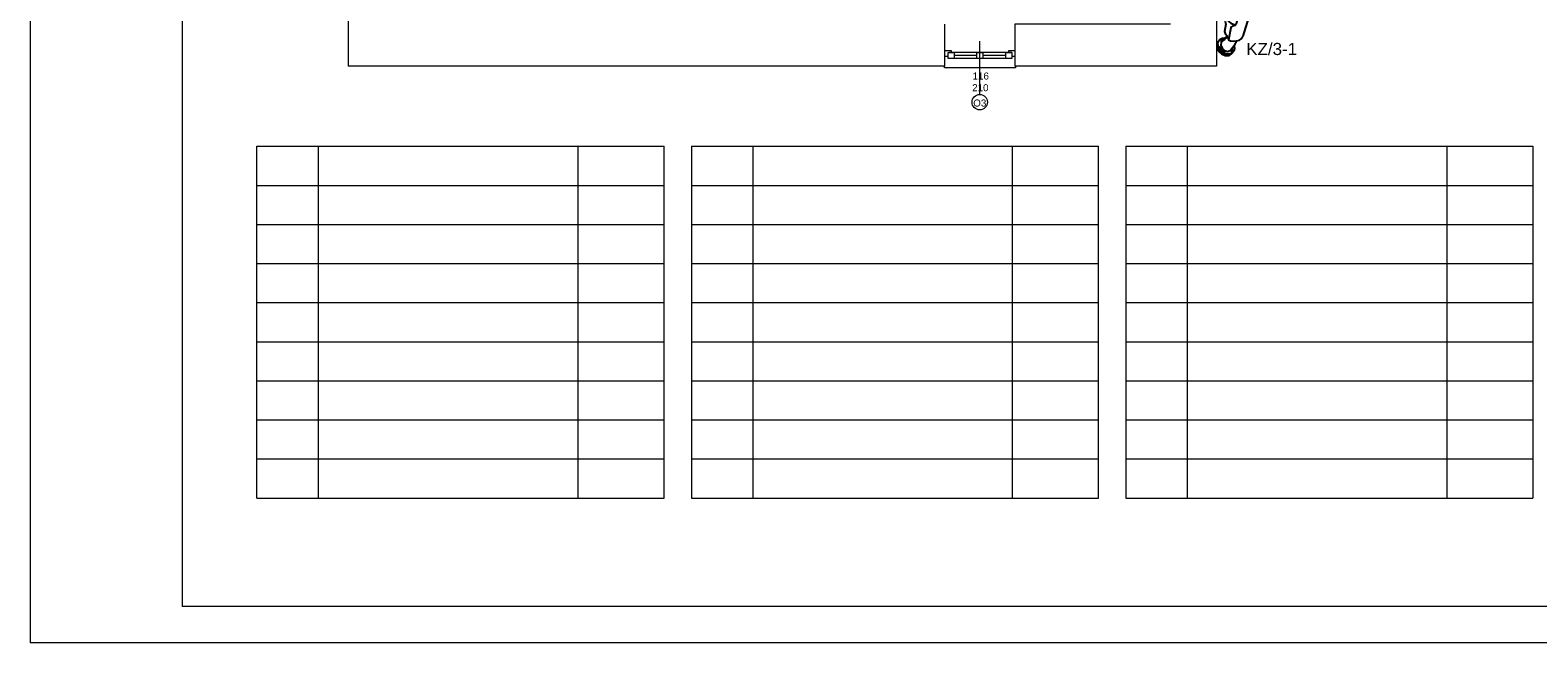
# Model space of a CAD drawing. Header units: centimetres. Extents: x 74448 to 96987, y -37016 to -10817.
# Tile 144 of 174: x 74454 to 76936, y -15796 to -14787. Entities that reach past the tile are written whole.
import ezdxf

# ---------------------------------------------------------------- set-up
doc = ezdxf.new("R2010")
doc.units = ezdxf.units.CM
doc.header["$LTSCALE"] = 0.02
doc.layers.get('0').update_dxf_attribs({"color": 8, "lineweight": 13})
for name, color, linetype, lineweight in [('02_rzuty_podstawowe linie', 8, 'Continuous', 13), ('_pk_tabelka', 7, 'Continuous', 15), ('CCTV', 7, 'Continuous', 25), ('LINIE PRZEKROJOWE', 8, 'Continuous', 13), ('OPISY', 8, 'Continuous', 13), ('stolarka', 8, 'Continuous', 13)]:
    doc.layers.add(name, color=color, linetype=linetype, lineweight=lineweight)
doc.styles.get("Standard").update_dxf_attribs({"font": 'arial.ttf', "height": 12})

# ---------------------------------------------------------------- blocks, each defined once
blk = doc.blocks.new('AAT_BULLET')
for points in [[(6.6, -6.7), (5.3, -6.8), (3.6, -6.5), (2, -5.4), (0.7, -3.5), (0, -1.3), (0, 1.3), (1.1, 3.8), (2.5, 4.7), (3.7, 5.1)], [(8.3, 4), (7, 4.9), (5.6, 5.4), (3.7, 5.1), (1.9, 3.7), (1.1, 1.5), (0.9, -0.8), (1.7, -3.2), (3.2, -5.1), (4.9, -6.3), (6.6, -6.7), (8.5, -6.2), (9.6, -5.3), (10.4, -4), (10.6, -3.1)], [(12.6, -3.2), (11.6, -3.1), (10.3, -3.1), (9.4, -3.5), (8.5, -3.9), (6.7, -4.6), (5.1, -4.2), (3.6, -2.6), (2.9, -0.4), (3.1, 1.7), (4.3, 3), (9.5, 4.3), (9.9, 4.1), (10.9, 4.3), (11.9, 4)], [(42, 3.4), (41.1, 3.3), (40.2, 3), (39.4, 2.3), (38.7, 1.4), (37.8, 0.2), (37.1, -0.9), (36.5, -1.8), (35.5, -2.5), (34.5, -2.8), (33, -2.7), (21.9, -0.7), (21, -0.9), (20.3, -1.7), (19.7, -2.4), (19.1, -2.8), (18.3, -2.8), (10.3, -1), (10.4, 0.5), (11, 2.6), (12, 4.2), (13.3, 5.7), (14.6, 6.5), (15.3, 6.6), (16.1, 6.6), (16.7, 6.9)], [(16.7, 6.9), (42.2, 3.4)], [(42.2, 3.4), (42.7, 3.3), (43, 3.1), (43.5, 2.7), (43.8, 2.2), (44, 1.9), (44.1, 1.5), (44.2, 1.1), (44.1, 0.5), (43.9, 0), (43.4, -0.4), (43, -0.6), (42.5, -0.7), (42.7, -1.6), (42.8, -2.8), (42.8, -4.1), (42.4, -5.8), (41.8, -7.7), (40.9, -9.4), (39.9, -10.5), (39.2, -10.8), (38.2, -11), (37.4, -10.6), (36.7, -9.5), (36.3, -8), (36.1, -6.1), (36.2, -4.2), (36.7, -2.4), (37.5, -0.7), (38.6, 0.7), (39.5, 1.6), (40, 1.8), (40.7, 1.8), (41.4, 1.4), (42, 0.7), (42.5, -0.3), (42.5, -0.7)], [(24.8, -9.1), (20.6, -8), (19.2, -7), (14.3, -5.7), (13.3, -4.8), (12.6, -3.2), (11.8, -2.6), (11.3, -1.8), (11.2, -1.2)], [(38.2, -11), (26.5, -8.5), (25.8, -8.9), (24.8, -9.1), (23.6, -8.8), (22.7, -8.2), (22, -7.1), (21.4, -5.6), (21.2, -4.2), (21.2, -2.5), (21.4, -0.8)]]:
    blk.add_lwpolyline(points)
for points in [[(1.4, 0.5), (1.7, 0), (1.8, -0.9), (1.8, -1.5), (2.2, -2.3), (2.7, -3), (3, -3.5), (3.5, -4.2), (3.3, -4.7), (2.6, -4.1), (2.1, -3.2), (1.4, -1.7), (1.3, -1), (1.2, 0.2)], [(4.5, 4.4), (5.3, 4.3), (6.1, 4), (6.5, 3.8), (6.4, 3.7), (6.1, 3.6), (5.3, 3.6), (4.7, 3.7), (4.2, 3.8), (4.1, 4), (4, 4.4)], [(7.6, -5.5), (8.5, -4.9), (8.8, -4.4), (8.9, -4), (8.5, -4.1), (8.3, -4.2), (8.1, -4.4), (7.8, -4.7), (7.6, -5.1), (7.6, -5.4)], [(40.8, -1), (41.5, -2.7), (41.4, -4.8), (40.9, -6.3), (40, -7.7), (39.1, -8.5), (38.2, -8.4), (37.4, -7.5), (37.2, -5.8), (37.4, -3.9), (37.9, -2.4), (38.7, -1.2), (39.5, -0.6), (40.3, -0.6)]]:
    blk.add_lwpolyline(points, close=True)

msp = doc.modelspace()

# ---------------------------------------------------------------- linework, layer by layer
msp.add_lwpolyline([(76076, -14846), (76076, -14849), (75959, -14849), (75959, -14846)])
at = {"layer": '02_rzuty_podstawowe linie'}
for points in [[(74826.9, -15557.4), (74826.9, -14978)], [(74826.9, -14978), (75497.2, -14978)], [(74927.9, -14978), (74927.9, -15557.4)], [(75355.1, -14978), (75355.1, -15557.4)], [(75497.2, -15557.4), (75497.2, -14978)], [(75542.2, -14978), (75542.2, -15557.4)], [(75542.2, -14978), (76212.4, -14978)], [(75643.2, -14978), (75643.2, -15557.4)], [(76070.4, -14978), (76070.4, -15557.4)], [(76212.4, -15171.1), (76212.4, -14978)], [(76257.4, -14978), (76257.4, -15557.4)], [(76257.4, -14978), (76927.7, -14978)], [(76358.5, -14978), (76358.5, -15171.1)], [(76785.7, -14978), (76785.7, -15171.1)], [(76927.7, -14978), (76927.7, -15171.1)], [(74826.9, -15042.4), (75497.2, -15042.4)], [(75542.2, -15042.4), (76212.4, -15042.4)], [(76257.4, -15042.4), (76927.7, -15042.4)], [(74826.9, -15106.8), (75497.2, -15106.8)], [(75542.2, -15106.8), (76212.4, -15106.8)], [(76257.4, -15106.8), (76927.7, -15106.8)], [(74826.9, -15171.1), (75497.2, -15171.1)], [(75542.2, -15171.1), (76212.4, -15171.1)], [(76212.4, -15557.4), (76212.4, -15171.1)], [(76257.4, -15171.1), (76927.7, -15171.1)], [(76257.4, -15171.1), (76927.7, -15171.1)], [(76358.5, -15171.1), (76358.5, -15557.4)], [(76785.7, -15171.1), (76785.7, -15557.4)], [(76927.7, -15171.1), (76927.7, -15557.4)], [(74826.9, -15235.5), (75497.2, -15235.5)], [(75542.2, -15235.5), (76212.4, -15235.5)], [(76257.4, -15235.5), (76927.7, -15235.5)], [(74826.9, -15299.9), (75497.2, -15299.9)], [(75542.2, -15299.9), (76212.4, -15299.9)], [(76257.4, -15299.9), (76927.7, -15299.9)], [(74826.9, -15364.3), (75497.2, -15364.3)], [(75542.2, -15364.3), (76212.4, -15364.3)], [(76257.4, -15364.3), (76927.7, -15364.3)], [(74826.9, -15428.7), (75497.2, -15428.7)], [(75542.2, -15428.7), (76212.4, -15428.7)], [(76257.4, -15428.7), (76927.7, -15428.7)], [(74826.9, -15493), (75497.2, -15493)], [(75542.2, -15493), (76212.4, -15493)], [(76257.4, -15493), (76927.7, -15493)], [(74826.9, -15557.4), (75497.2, -15557.4)], [(75542.2, -15557.4), (76212.4, -15557.4)], [(76257.4, -15557.4), (76927.7, -15557.4)]]:
    msp.add_lwpolyline(points, dxfattribs=at)
at = {"layer": '_pk_tabelka', "color": 7, "ltscale": 3}
for p, q in [((74453.7, -11596), (74453.7, -15796)), ((74703.7, -11656), (74703.7, -15736)), ((82803.7, -15736), (74703.7, -15736)), ((82863.7, -15796), (74453.7, -15796))]:
    msp.add_line(p, q, dxfattribs=at)
at = {"layer": 'LINIE PRZEKROJOWE'}
for points in [[(74977, -14538), (74977, -14846)], [(76407, -14533), (76407, -14846), (76075, -14846)], [(75959, -14777), (75959, -14846)], [(76331, -14777), (76075, -14777), (76075, -14846)], [(75959, -14846), (74977, -14846)]]:
    msp.add_lwpolyline(points, dxfattribs=at)
at = {"layer": 'OPISY'}
msp.add_lwpolyline([(76017, -14892.7), (76017, -14804.6)], dxfattribs=at)
msp.add_circle((76017, -14905.4), 12.7, dxfattribs=at)
at = {"layer": 'stolarka'}
for points in [[(75959, -14820), (75970, -14820), (75970, -14823.6)], [(75965, -14830), (75959, -14830)], [(76070, -14823.6), (75966, -14823.6)], [(76070, -14833.6), (75966, -14833.6)], [(76012, -14828.6), (75975, -14828.6)], [(76060, -14828.6), (76022, -14828.6)], [(76065, -14823.6), (76065, -14820), (76075, -14820), (76075, -14830), (76070, -14830)]]:
    msp.add_lwpolyline(points, dxfattribs=at)
for points in [[(75975, -14833.6), (75965, -14833.6), (75965, -14823.6), (75975, -14823.6)], [(76022, -14833.6), (76012, -14833.6), (76012, -14823.6), (76022, -14823.6)], [(76070, -14833.6), (76060, -14833.6), (76060, -14823.6), (76070, -14823.6)]]:
    msp.add_lwpolyline(points, close=True, dxfattribs=at)

# ---------------------------------------------------------------- block references
at = {"layer": 'CCTV', "xscale": -2.47164334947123, "yscale": 2.47164334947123, "zscale": 2.47164334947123, "rotation": 245.3904756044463}
msp.add_blockref('AAT_BULLET', (76418, -14827), dxfattribs=at)

# ---------------------------------------------------------------- texts
at = {"layer": 'CCTV', "insert": (76455.7, -14807.7), "char_height": 20, "width": 104.165, "attachment_point": 1}
msp.add_mtext('{\\A1;\\C7;KZ/3-1}', dxfattribs=at)
at = {"layer": 'OPISY', "insert": (76009.9, -14912.7), "char_height": 11.574, "width": 12.831, "attachment_point": 7}
msp.add_mtext('\\pi-3.6114;O3', dxfattribs=at)
at = {"layer": 'stolarka', "insert": (76010.9, -14887.5), "char_height": 11.574, "width": 12.831, "attachment_point": 7}
msp.add_mtext('\\pi-5.822;116\\P\\pi-6.4496;210', dxfattribs=at)

doc.saveas('drawing.dxf')
